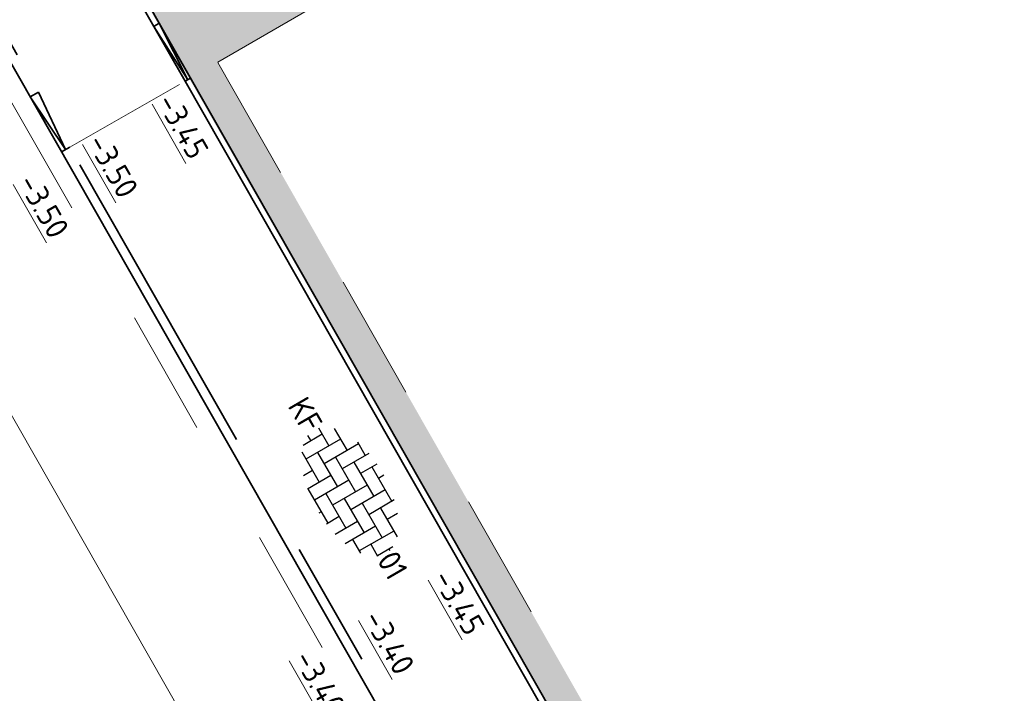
# Model space of a CAD drawing. Header units: metres. Extents: x 111691 to 117439, y 474133 to 478789.
# Tile 5 of 127: x 114929 to 114945, y 475539 to 475550. Entities that reach past the tile are written whole.
import ezdxf
from ezdxf.enums import TextEntityAlignment as Align

# ---------------------------------------------------------------- set-up
doc = ezdxf.new("R2010")
doc.units = ezdxf.units.M
for name, pattern in [('AM-AS', [16, 10, -2, 2, -2]), ('VH-GAZONBAND_100X200', [9.5, 7.5, -2]), ('VH-TROTTOIRBAND_130-150', [15, 5, -2, 2, -2, 2, -2]), ('XX-HIDDEN', [4, 2, -2])]:
    doc.linetypes.add(name, pattern=pattern)
for name, color, linetype, lineweight in [('N-WE-AM-AS-G', 10, 'AM-AS', 18), ('N-WE-VH-HOOGTELABEL-T18', 2, 'Continuous', 18), ('N-WE-VH-KANTOPSLUITING_GAZONBAND_100X200-G', 90, 'VH-GAZONBAND_100X200', 35), ('N-WE-VH-KANTOPSLUITING_OPSLUITBAND_100X200-G', 150, 'Continuous', 35), ('N-WE-VH-KANTOPSLUITING_TROTTOIRBAND_130 150-G', 210, 'VH-TROTTOIRBAND_130-150', 35), ('N-WE-VH-KANTOPSLUITING_VERLOOPBAND-G', 40, 'Continuous', 35), ('N-WE-VH-KANTOPSLUITING_VOORKANTBAND-G', 7, 'Continuous', 35), ('N-WE-VH-MATERIAALGRENS-G', 7, 'XX-HIDDEN', 18), ('N-WE-VH-VERHARDING_BETONSTRAATSTEEN-S', 7, 'Continuous', 25), ('N-WE-VH-VERHARDING_HERSTRATEN-S', 253, 'Continuous', 25)]:
    doc.layers.add(name, color=color, linetype=linetype, lineweight=lineweight)
doc.styles.add('NLCS-ISO', font='NLCS-ISO.ttf')
doc.styles.add('NLCS-ISO-M200-T18', font='NLCS-ISO.ttf', dxfattribs={"height": 0.36})

# ---------------------------------------------------------------- blocks, each defined once
blk = doc.blocks.new('SVH-BSS_KEIFORMAAT_ELLEBOOG-SO')
at = {"ltscale": 0.1}
for p, q in [((-3.104, 2.486), (-1.872, 2.486)), ((-2.922, 2.486), (-2.922, -0.664)), ((-1.872, 2.806), (-1.872, 0.386)), ((-0.822, 2.941), (-0.822, 1.436)), ((-0.822, 2.486), (2.328, 2.486)), ((0.228, 2.97), (0.228, 2.486)), ((1.278, 2.486), (1.278, -0.664)), ((2.328, 2.709), (2.328, 0.386)), ((3.378, 2.385), (3.378, 1.436)), ((-4.955, 1.436), (-2.922, 1.436)), ((-3.972, 1.436), (-3.972, -1.714)), ((-1.872, 1.436), (1.278, 1.436)), ((0.228, 1.436), (0.228, -1.714)), ((2.328, 1.436), (4.955, 1.436)), ((4.428, 1.436), (4.428, -1.714)), ((-5.61, 0.386), (-3.972, 0.386)), ((-5.022, 0.386), (-5.022, -1.37)), ((-2.922, 0.386), (0.228, 0.386)), ((-0.822, 0.386), (-0.822, -2.764)), ((1.278, 0.386), (4.428, 0.386)), ((3.378, 0.386), (3.378, -2.385)), ((5.478, 0.743), (5.478, -0.664)), ((5.478, 0.386), (5.61, 0.386)), ((-5.515, -0.664), (-5.022, -0.664)), ((-3.972, -0.664), (-0.822, -0.664)), ((-1.872, -0.664), (-1.872, -2.806)), ((0.228, -0.664), (3.378, -0.664)), ((2.328, -0.664), (2.328, -2.709)), ((4.428, -0.664), (5.515, -0.664)), ((-4.622, -1.714), (-1.872, -1.714)), ((-2.922, -1.714), (-2.922, -2.546)), ((-0.822, -1.714), (2.328, -1.714)), ((1.278, -1.714), (1.278, -2.896)), ((3.378, -1.714), (4.622, -1.714)), ((-1.872, -2.764), (1.278, -2.764)), ((0.228, -2.764), (0.228, -2.97))]:
    blk.add_line(p, q, dxfattribs=at)
at = {"style": 'NLCS-ISO'}
blk.add_attdef('FORMAAT', text='', height=1.8, dxfattribs=at).set_placement((-5.71, 0), align=Align.MIDDLE_RIGHT)
blk.add_attdef('KLEUR', text='', height=1.8, dxfattribs=at).set_placement((5.71, 0), align=Align.MIDDLE_LEFT)
at = {"style": 'NLCS-ISO', "flags": 1}
blk.add_attdef('FUNCTIE', text='', height=1.8, dxfattribs=at).set_placement((0.116, -3.585), align=Align.MIDDLE_CENTER)

msp = doc.modelspace()

# ---------------------------------------------------------------- hatches: boundary and pattern name
at = {"layer": 'N-WE-VH-VERHARDING_HERSTRATEN-S'}
h = msp.add_hatch(color=256, dxfattribs=at)
h.dxf.hatch_style = 1
h.paths.add_polyline_path([(114925.97, 475560.869), (114921.259, 475569.131), (114920.712, 475569.08), (114924.528, 475562.348), (114932.601, 475548.191), (114940.163, 475534.972), (114940.402, 475535.109), (114939.428, 475536.852), (114939.492, 475537.157), (114932.567, 475549.3), (114934.217, 475550.26), (114927.171, 475561.565)])

# ---------------------------------------------------------------- linework, layer by layer
at = {"layer": 'N-WE-AM-AS-G'}
msp.add_lwpolyline([(114683.337, 475975.123), (114754.77, 475849.778), (114940.564, 475523.974)], dxfattribs=at)
at = {"layer": 'N-WE-VH-KANTOPSLUITING_GAZONBAND_100X200-G'}
msp.add_lwpolyline([(114932.046, 475549.003), (114925.449, 475560.571)], dxfattribs=at)
at = {"layer": 'N-WE-VH-KANTOPSLUITING_OPSLUITBAND_100X200-G', "flags": 128}
msp.add_lwpolyline([(114944.845, 475526.56), (114932.046, 475549.003)], dxfattribs=at)
at = {"layer": 'N-WE-VH-KANTOPSLUITING_TROTTOIRBAND_130 150-G', "flags": 128}
msp.add_lwpolyline([(114685.204, 475977.696), (114757.29, 475851.214), (114938.253, 475533.88)], dxfattribs=at)
at = {"layer": 'N-WE-VH-KANTOPSLUITING_VERLOOPBAND-G'}
for points in [[(114931.551, 475549.872), (114931.638, 475549.921)], [(114931.638, 475549.921), (114932.09, 475549.028), (114931.551, 475549.872)], [(114932.046, 475549.003), (114932.133, 475549.053)], [(114929.596, 475548.757), (114929.727, 475548.832)], [(114929.727, 475548.832), (114930.157, 475547.926), (114929.596, 475548.757)], [(114930.092, 475547.889), (114930.222, 475547.963)]]:
    msp.add_lwpolyline(points, dxfattribs=at)
at = {"layer": 'N-WE-VH-KANTOPSLUITING_VOORKANTBAND-G', "flags": 128}
msp.add_lwpolyline([(114945.006, 475526.479), (114759.201, 475852.303), (114685.659, 475981.348, -0.003536), (114685.618, 475981.422)], format="xyb", dxfattribs=at)
at = {"layer": 'N-WE-VH-KANTOPSLUITING_VOORKANTBAND-G'}
msp.add_lwpolyline([(114685.302, 475977.229), (114757.159, 475851.139), (114942.717, 475525.749)], dxfattribs=at)
at = {"layer": 'N-WE-VH-MATERIAALGRENS-G', "flags": 128}
for points in [[(114853.965, 475680.777), (114941.903, 475526.572)], [(114929.587, 475548.775), (114938.123, 475533.806)]]:
    msp.add_lwpolyline(points, dxfattribs=at)
at = {"layer": 'N-WE-VH-MATERIAALGRENS-G'}
for points in [[(114932.566, 475549.304), (114934.216, 475550.261)], [(114932.567, 475549.3), (114939.492, 475537.157)], [(114930.222, 475547.963), (114932.046, 475549.003)]]:
    msp.add_lwpolyline(points, dxfattribs=at)

# ---------------------------------------------------------------- block references
at = {"layer": 'N-WE-VH-VERHARDING_BETONSTRAATSTEEN-S', "xscale": 0.2, "yscale": 0.2, "zscale": 0.2, "rotation": 300.1117835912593}
msp.add_blockref('SVH-BSS_KEIFORMAAT_ELLEBOOG-SO', (114934.654, 475542.513), dxfattribs=at).add_auto_attribs({'FORMAAT': 'KF', 'KLEUR': '01'})

# ---------------------------------------------------------------- texts
at = {"layer": 'N-WE-VH-HOOGTELABEL-T18', "style": 'NLCS-ISO-M200-T18'}
for s, p in [('%%U-3.45', (114931.586, 475548.678)), ('%%U-3.50', (114930.486, 475548.04)), ('%%U-3.50', (114929.39, 475547.404)), ('%%U-3.45', (114935.953, 475541.148)), ('%%U-3.40', (114934.853, 475540.51)), ('%%U-3.40', (114933.757, 475539.874))]:
    msp.add_text(s, height=0.36, rotation=299.7212, dxfattribs=at).set_placement(p)

doc.saveas('drawing.dxf')
